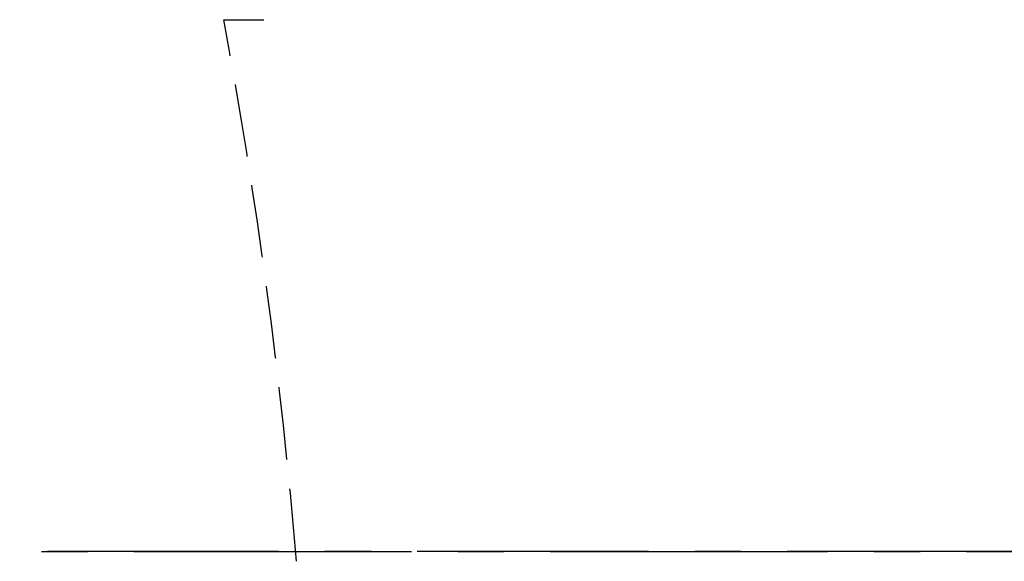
# Model space of a CAD drawing. Header units: millimetres. Extents: x -50096 to 615650, y 194565 to 243945.
# Tile 116 of 130: x 234206 to 234274, y 221662 to 221699. Entities that reach past the tile are written whole.
import ezdxf

# ---------------------------------------------------------------- set-up
doc = ezdxf.new("R2010")
doc.units = ezdxf.units.MM
for name, pattern in [('CENTER2', [28.575, 19.05, -3.175, 3.175, -3.175]), ('ГТО-1 Пунктир', [7, 5, -2]), ('осевая', [50.8, 31.75, -6.35, 6.35, -6.35])]:
    doc.linetypes.add(name, pattern=pattern)
for name, color, linetype, lineweight in [('ГТО-2_Оси_025', 6, 'осевая', 25), ('ГТО-2_Размеры_035', 2, 'Continuous', 35), ('ОГОС_Пунктир_025', 151, 'ГТО-1 Пунктир', 25)]:
    doc.layers.add(name, color=color, linetype=linetype, lineweight=lineweight)
doc.layers.add('ГТО-2_Штриховка_018', color=7, linetype='Continuous', lineweight=18, true_color=0x6b6b6b)
doc.layers.add('ОЗиМ Оси', color=4, linetype='CENTER2')

# ---------------------------------------------------------------- blocks, each defined once
blk = doc.blocks.new('ОГСО_Затвор_План')
at = {"layer": 'ГТО-2_Оси_025', "ltscale": 0.5}
blk.add_line((1439.692, 0), (-1270.296, 0), dxfattribs=at)
at = {"layer": 'ОГОС_Пунктир_025'}
blk.add_arc((-1117.17, -31.95), 374.999, 4.7854, 10.51747, dxfattribs=at)
blk.add_arc((-1117.17, -31.95), 374.999, 4.7854, 10.51747, dxfattribs=at)
blk.add_open_spline([(-748.471, 36.5), (-748.013, 36.5), (-747.096, 36.5), (-746.18, 36.5), (-745.722, 36.5)], degree=3, dxfattribs=at)
blk.add_open_spline([(-748.471, 36.5), (-748.013, 36.5), (-747.096, 36.5), (-746.18, 36.5), (-745.722, 36.5)], degree=3, dxfattribs=at)
blk = doc.blocks.new('A$C1AA538EC')
at = {"layer": 'ГТО-2_Размеры_035', "rotation": 0.0001303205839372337}
blk.add_blockref('ОГСО_Затвор_План', (0, -11100.085), dxfattribs=at)

msp = doc.modelspace()

# ---------------------------------------------------------------- hatches: boundary and pattern name
at = {"layer": 'ГТО-2_Штриховка_018'}
h = msp.add_hatch(dxfattribs=at)
h.set_pattern_fill('ANSI35', color=256, scale=100)
h.set_pattern_definition([(45, (-115466.6, -494469.8), (-449.0128, 449.0128), []), (45, (-115017.6, -494469.8), (-449.0128, 449.0128), [793.75, -158.75, 0, -158.75])])
h.paths.add_polyline_path([(243988.45, 233562.872), (247488.45, 233562.872), (247488.45, 236562.872), (227633.45, 236562.872), (227633.45, 228037.872), (232688.45, 228037.872), (232688.45, 229062.872), (243988.45, 229062.872)])
edge = h.paths.add_edge_path(flags=16)
edge.add_arc((234968.45, 232762.782), 1700, 0, 360)
edge = h.paths.add_edge_path(flags=16)
edge.add_arc((255968.45, 232762.782), 1700, 0, 360)
h.paths.add_polyline_path([(264438.45, 224462.872), (264438.45, 224822.872), (265938.45, 224822.872), (265938.45, 224462.872), (276518.45, 224462.872), (276518.45, 221662.696), (278018.45, 221662.696), (278018.45, 225962.872), (263788.45, 225962.872), (263788.45, 236562.872), (247488.45, 236562.872), (247488.45, 233562.872), (250988.45, 233562.872), (250988.45, 229062.872), (262288.45, 229062.872), (262288.45, 226212.872), (247488.45, 226212.872), (247488.45, 224462.872), (252623.45, 224462.872), (252623.45, 224822.872), (254123.45, 224822.872), (254123.45, 224462.872), (258378.45, 224462.872), (258378.45, 224822.871), (259878.45, 224822.871), (259878.45, 224462.872)])

# ---------------------------------------------------------------- linework, layer by layer
at = {"layer": 'ОЗиМ Оси'}
msp.add_line((221126.464, 221662.696), (278990.576, 221662.696), dxfattribs=at)

# ---------------------------------------------------------------- block references
at = {"layer": 'ГТО-2_Размеры_035'}
msp.add_blockref('A$C1AA538EC', (234968.45, 232762.782), dxfattribs=at)

doc.saveas('drawing.dxf')
